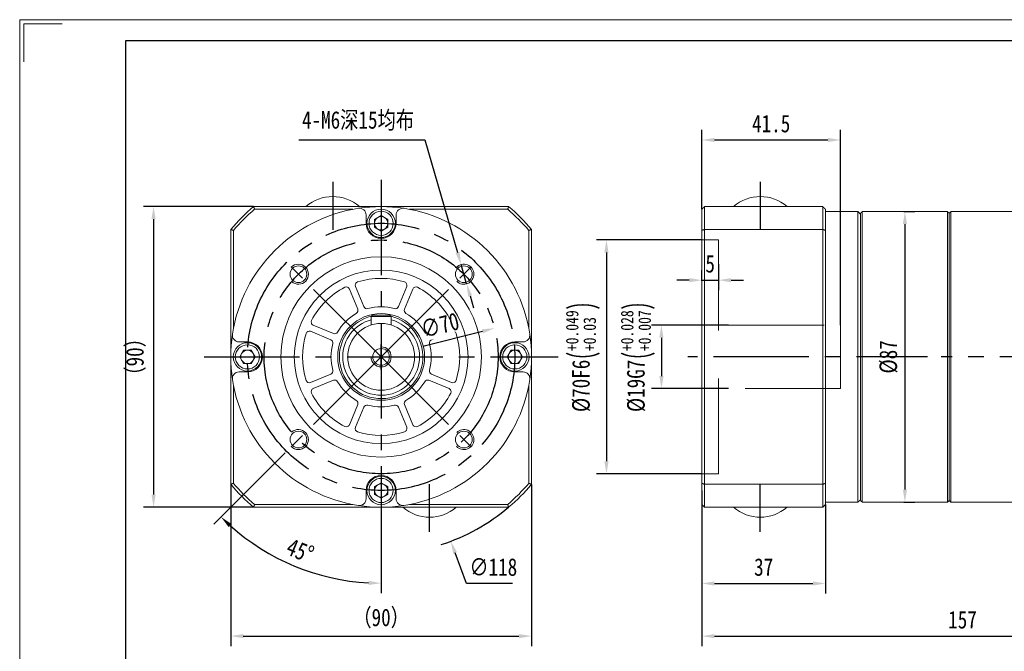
# Model space of a CAD drawing. Header units: millimetres. Extents: x -82 to 450, y -86 to 290.
# Tile 2 of 3: x -82 to 212, y 101 to 290. Entities that reach past the tile are written whole.
import ezdxf

# ---------------------------------------------------------------- set-up
doc = ezdxf.new("R2010")
doc.units = ezdxf.units.MM
doc.header["$LTSCALE"] = 1.5
doc.header["$PDSIZE"] = -1
doc.linetypes.add('CENTER2', pattern=[28.575, 19.05, -3.175, 3.175, -3.175])
doc.linetypes.add('DASHED2', pattern=[9.525, 6.35, -3.175])
doc.layers.get('0').update_dxf_attribs({"lineweight": 18})
doc.layers.get('Defpoints').update_dxf_attribs({"lineweight": 18})
for name, color, linetype in [('1轮廓实线层', 7, 'Continuous'), ('3中心线层', 1, 'CENTER2'), ('4虚线层', 6, 'DASHED2'), ('7标注层', 4, 'Continuous')]:
    doc.layers.add(name, color=color, linetype=linetype)
doc.layers.add('细实线', color=7, linetype='Continuous', lineweight=18)
doc.styles.add('TH_GBDIM', font='txt', dxfattribs={"width": 0.8})
doc.dimstyles.new('TH_GBDIM', dxfattribs={"dimscale": 1.5, "dimtxt": 3.5, "dimasz": 2.5, "dimexe": 2, "dimexo": 0, "dimgap": 1.5, "dimtad": 1, "dimdec": 1, "dimdsep": 46, "dimtxsty": 'TH_GBDIM', "dimcen": 2.5, "dimdle": 5, "dimclrd": 4, "dimclre": 4, "dimclrt": 3, "dimadec": 0, "dimazin": 2, "dimtfac": 0.714286, "dimtdec": 1, "dimtmove": 0, "dimatfit": 3, "dimfxl": 1, "dimtolj": 1, "dimarcsym": 0})

# ---------------------------------------------------------------- blocks, each defined once
blk = doc.blocks.new('*D4')
at = {"layer": '7标注层', "color": 4, "lineweight": -2}
for p, q in [((129.78, 198.4), (106.69, 198.4)), ((109.69, 194.65), (109.69, 183.15)), ((129.78, 179.4), (106.69, 179.4))]:
    blk.add_line(p, q, dxfattribs=at)
at = {"layer": '7标注层', "color": 4}
for points in [[(110.32, 194.65), (109.07, 194.65), (109.69, 198.4)], [(109.07, 183.15), (110.32, 183.15), (109.69, 179.4)]]:
    blk.add_solid(points, dxfattribs=at)
at = {"layer": 'Defpoints', "color": 0}
for p in [(129.78, 198.4), (109.69, 179.4), (129.78, 179.4)]:
    blk.add_point(p, dxfattribs=at)
at = {"layer": '7标注层', "color": 3, "insert": (102.67, 188.9), "char_height": 5.25, "attachment_point": 5, "rotation": 90, "style": 'TH_GBDIM'}
blk.add_mtext('\\A1;{\\A1;{%%c19}{}{G7\\H0.7143x;{\\H2x;\\W0.5;(}\\S+0.028^ +0.007;{\\H2x;\\W0.5;)}}}', dxfattribs=at)
blk = doc.blocks.new('*D5')
at = {"layer": '7标注层', "color": 4, "lineweight": -2}
for p, q in [((121.78, 223.9), (90.25, 223.9)), ((93.25, 220.15), (93.25, 157.65)), ((121.78, 153.9), (90.25, 153.9))]:
    blk.add_line(p, q, dxfattribs=at)
at = {"layer": '7标注层', "color": 4}
for points in [[(93.87, 220.15), (92.62, 220.15), (93.25, 223.9)], [(92.62, 157.65), (93.87, 157.65), (93.25, 153.9)]]:
    blk.add_solid(points, dxfattribs=at)
at = {"layer": 'Defpoints', "color": 0}
for p in [(121.78, 223.9), (93.25, 153.9), (121.78, 153.9)]:
    blk.add_point(p, dxfattribs=at)
at = {"layer": '7标注层', "color": 3, "insert": (86.22, 188.9), "char_height": 5.25, "attachment_point": 5, "rotation": 90, "style": 'TH_GBDIM'}
blk.add_mtext('\\A1;{\\A1;{%%c70}{}{F6\\H0.7143x;{\\H2x;\\W0.5;(}\\S+0.049^ +0.03;{\\H2x;\\W0.5;)}}}', dxfattribs=at)
blk = doc.blocks.new('*D6')
at = {"layer": '7标注层', "color": 4, "lineweight": -2}
for p, q in [((126.78, 216.71), (126.78, 208.87)), ((121.78, 211.71), (121.78, 214.87)), ((118.03, 211.87), (114.28, 211.87)), ((121.78, 211.87), (126.78, 211.87)), ((130.53, 211.87), (134.28, 211.87))]:
    blk.add_line(p, q, dxfattribs=at)
at = {"layer": '7标注层', "color": 4}
for points in [[(118.03, 211.24), (118.03, 212.49), (121.78, 211.87)], [(130.53, 212.49), (130.53, 211.24), (126.78, 211.87)]]:
    blk.add_solid(points, dxfattribs=at)
at = {"layer": 'Defpoints', "color": 0}
for p in [(126.78, 216.71), (121.78, 211.71), (126.78, 211.87)]:
    blk.add_point(p, dxfattribs=at)
at = {"layer": '7标注层', "color": 3, "insert": (124.28, 216.74), "char_height": 5.25, "attachment_point": 5, "style": 'TH_GBDIM'}
blk.add_mtext('\\A1;5', dxfattribs=at)
blk = doc.blocks.new('*D7')
at = {"layer": '7标注层', "color": 4, "lineweight": -2}
for p, q in [((121.78, 233.1), (121.78, 256.85)), ((163.28, 198.4), (163.28, 256.85)), ((125.53, 253.85), (159.53, 253.85))]:
    blk.add_line(p, q, dxfattribs=at)
at = {"layer": '7标注层', "color": 4}
for points in [[(125.53, 254.47), (125.53, 253.22), (121.78, 253.85)], [(159.53, 253.22), (159.53, 254.47), (163.28, 253.85)]]:
    blk.add_solid(points, dxfattribs=at)
at = {"layer": 'Defpoints', "color": 0}
for p in [(163.28, 253.85), (121.78, 233.1), (163.28, 198.4)]:
    blk.add_point(p, dxfattribs=at)
at = {"layer": '7标注层', "color": 3, "insert": (142.53, 258.72), "char_height": 5.25, "attachment_point": 5, "style": 'TH_GBDIM'}
blk.add_mtext('\\A1;41.5', dxfattribs=at)
blk = doc.blocks.new('*D8')
at = {"layer": '7标注层', "color": 4, "lineweight": -2}
for p, q in [((121.78, 148.9), (121.78, 102.3)), ((277.78, 146.24), (277.78, 102.3)), ((125.53, 105.3), (274.03, 105.3))]:
    blk.add_line(p, q, dxfattribs=at)
at = {"layer": '7标注层', "color": 4}
for points in [[(125.53, 105.92), (125.53, 104.67), (121.78, 105.3)], [(274.03, 104.67), (274.03, 105.92), (277.78, 105.3)]]:
    blk.add_solid(points, dxfattribs=at)
at = {"layer": 'Defpoints', "color": 0}
for p in [(121.78, 148.9), (277.78, 146.24), (277.78, 105.3)]:
    blk.add_point(p, dxfattribs=at)
at = {"layer": '7标注层', "color": 3, "insert": (199.78, 110.17), "char_height": 5.25, "attachment_point": 5, "style": 'TH_GBDIM'}
blk.add_mtext('\\A1;{157}{}{}', dxfattribs=at)
blk = doc.blocks.new('*D14')
at = {"layer": '7标注层', "color": 4, "lineweight": -2}
for p, q in [((-19.18, 150.74), (-19.18, 102.3)), ((70.82, 150.74), (70.82, 102.3)), ((-15.43, 105.3), (67.07, 105.3))]:
    blk.add_line(p, q, dxfattribs=at)
at = {"layer": '7标注层', "color": 4}
for points in [[(-15.43, 105.92), (-15.43, 104.67), (-19.18, 105.3)], [(67.07, 104.67), (67.07, 105.92), (70.82, 105.3)]]:
    blk.add_solid(points, dxfattribs=at)
at = {"layer": 'Defpoints', "color": 0}
for p in [(-19.18, 150.74), (70.82, 150.74), (70.82, 105.3)]:
    blk.add_point(p, dxfattribs=at)
at = {"layer": '7标注层', "color": 3, "insert": (25.82, 110.56), "char_height": 5.25, "attachment_point": 5, "style": 'TH_GBDIM'}
blk.add_mtext('\\A1;{（90）}{}{}', dxfattribs=at)
blk = doc.blocks.new('*D15')
at = {"layer": '7标注层', "color": 4, "lineweight": -2}
for p, q in [((-12.33, 233.9), (-45.27, 233.9)), ((-42.27, 230.15), (-42.27, 147.65)), ((-12.33, 143.9), (-45.27, 143.9))]:
    blk.add_line(p, q, dxfattribs=at)
at = {"layer": '7标注层', "color": 4}
for points in [[(-41.64, 230.15), (-42.89, 230.15), (-42.27, 233.9)], [(-42.89, 147.65), (-41.64, 147.65), (-42.27, 143.9)]]:
    blk.add_solid(points, dxfattribs=at)
at = {"layer": 'Defpoints', "color": 0}
for p in [(-12.33, 233.9), (-42.27, 143.9), (-12.33, 143.9)]:
    blk.add_point(p, dxfattribs=at)
at = {"layer": '7标注层', "color": 3, "insert": (-47.52, 188.9), "char_height": 5.25, "attachment_point": 5, "rotation": 90, "style": 'TH_GBDIM'}
blk.add_mtext('\\A1;{（90）}{}{}', dxfattribs=at)
blk = doc.blocks.new('*D16')
at = {"layer": '7标注层', "color": 4, "lineweight": -2}
for p, q in [((121.78, 148.9), (121.78, 118.06)), ((158.78, 144.7), (158.78, 118.06)), ((125.53, 121.06), (155.03, 121.06))]:
    blk.add_line(p, q, dxfattribs=at)
at = {"layer": '7标注层', "color": 4}
for points in [[(125.53, 121.69), (125.53, 120.44), (121.78, 121.06)], [(155.03, 120.44), (155.03, 121.69), (158.78, 121.06)]]:
    blk.add_solid(points, dxfattribs=at)
at = {"layer": 'Defpoints', "color": 0}
for p in [(121.78, 148.9), (158.78, 144.7), (158.78, 121.06)]:
    blk.add_point(p, dxfattribs=at)
at = {"layer": '7标注层', "color": 3, "insert": (140.28, 125.94), "char_height": 5.25, "attachment_point": 5, "style": 'TH_GBDIM'}
blk.add_mtext('\\A1;37', dxfattribs=at)
blk = doc.blocks.new('*D28')
at = {"layer": '7标注层', "color": 4, "lineweight": -2}
for p, q in [((25.82, 185.15), (25.82, 192.65)), ((22.07, 188.9), (29.57, 188.9)), ((51.41, 121.06), (47.97, 130.19)), ((65.14, 121.06), (51.41, 121.06))]:
    blk.add_line(p, q, dxfattribs=at)
blk.add_arc((25.82, 188.9), 59, 287.7551, 310.2961, dxfattribs=at)
at = {"layer": '7标注层', "color": 4}
blk.add_solid([(48.56, 130.41), (47.39, 129.97), (46.65, 133.7)], dxfattribs=at)
at = {"layer": 'Defpoints', "color": 0}
for p in [(5, 244.1), (46.65, 133.7)]:
    blk.add_point(p, dxfattribs=at)
at = {"layer": '7标注层', "color": 3, "insert": (59.4, 125.94), "char_height": 5.25, "attachment_point": 5, "style": 'TH_GBDIM'}
blk.add_mtext('\\A1;∅118', dxfattribs=at)
blk = doc.blocks.new('*D29')
at = {"layer": '7标注层', "color": 4, "lineweight": -2}
for p, q in [((1.15, 253.85), (38.92, 253.85)), ((38.92, 253.85), (48.69, 220.13)), ((51.41, 210.77), (49.74, 216.53)), ((52.45, 207.17), (53.49, 203.56))]:
    blk.add_line(p, q, dxfattribs=at)
at = {"layer": '7标注层', "color": 4}
for points in [[(48.09, 219.96), (49.29, 220.31), (49.74, 216.53)], [(53.05, 207.34), (51.85, 206.99), (51.41, 210.77)]]:
    blk.add_solid(points, dxfattribs=at)
at = {"layer": 'Defpoints', "color": 0}
for p in [(49.74, 216.53), (51.41, 210.77)]:
    blk.add_point(p, dxfattribs=at)
at = {"layer": '7标注层', "color": 3, "insert": (18.91, 259.56), "char_height": 5.25, "attachment_point": 5, "style": 'TH_GBDIM'}
blk.add_mtext('\\A1;{4-M6深15均布}{}{}', dxfattribs=at)
blk = doc.blocks.new('*D30')
at = {"color": 4, "lineweight": -2}
for p, q in [((-2.87, 160.21), (-24.22, 138.86)), ((25.82, 135.9), (25.82, 118.13))]:
    blk.add_line(p, q, dxfattribs=at)
blk.add_arc((25.82, 188.9), 67.77, 228.1708, 266.8292, dxfattribs=at)
at = {"color": 4}
for points in [[(-18.94, 138.85), (-19.8, 137.95), (-22.1, 140.98)], [(22.06, 120.61), (22.09, 121.86), (25.82, 121.13)]]:
    blk.add_solid(points, dxfattribs=at)
at = {"layer": 'Defpoints', "color": 0}
for p in [(25.82, 241.9), (25.82, 188.9), (-2.87, 160.21), (25.82, 135.9), (8.28, 123.44)]:
    blk.add_point(p, dxfattribs=at)
at = {"color": 3, "insert": (1.61, 130.85), "char_height": 5.25, "attachment_point": 5, "rotation": 337.3549, "style": 'TH_GBDIM'}
blk.add_mtext('\\A1;45%%d', dxfattribs=at)
blk = doc.blocks.new('*D33')
at = {"layer": '7标注层', "color": 4, "lineweight": -2}
for p, q in [((182.2, 232.4), (185.55, 232.4)), ((182.55, 228.65), (182.55, 149.15)), ((182.2, 145.4), (185.55, 145.4))]:
    blk.add_line(p, q, dxfattribs=at)
at = {"layer": '7标注层', "color": 4}
for points in [[(183.17, 228.65), (181.92, 228.65), (182.55, 232.4)], [(181.92, 149.15), (183.17, 149.15), (182.55, 145.4)]]:
    blk.add_solid(points, dxfattribs=at)
at = {"layer": 'Defpoints', "color": 0}
for p in [(182.2, 232.4), (182.2, 145.4), (182.55, 145.4)]:
    blk.add_point(p, dxfattribs=at)
at = {"layer": '7标注层', "color": 3, "insert": (177.67, 188.9), "char_height": 5.25, "attachment_point": 5, "rotation": 90, "style": 'TH_GBDIM'}
blk.add_mtext('\\A1;{%%c87}{}{}', dxfattribs=at)
blk = doc.blocks.new('*D34')
at = {"layer": '7标注层', "color": 4, "lineweight": -2}
blk.add_line((38.34, 192.06), (56.12, 196.56), dxfattribs=at)
at = {"layer": '7标注层', "color": 4}
blk.add_solid([(56.27, 195.95), (55.97, 197.16), (59.76, 197.48)], dxfattribs=at)
at = {"layer": 'Defpoints', "color": 0}
for p in [(59.76, 197.48), (-8.11, 180.32)]:
    blk.add_point(p, dxfattribs=at)
at = {"layer": '7标注层', "color": 3, "insert": (43.45, 198.38), "char_height": 5.25, "attachment_point": 5, "rotation": 14.1837, "style": 'TH_GBDIM'}
blk.add_mtext('\\A1;∅70', dxfattribs=at)

msp = doc.modelspace()

# ---------------------------------------------------------------- linework, layer by layer
at = {"color": 7, "linetype": 'Continuous', "lineweight": 15}
for p, q in [((-12.334639, 233.899495), (63.980497, 233.899495)), ((17.375444, 233.099493), (-12.039982, 233.099493)), ((63.685838, 233.099493), (34.270413, 233.099493)), ((121.781244, 226.762406), (121.781244, 233.099493)), ((122.581243, 233.899495), (122.581243, 227.057063)), ((157.981244, 233.899495), (122.581243, 233.899495)), ((157.981244, 227.057063), (157.981244, 233.899495)), ((158.781244, 233.099493), (158.781244, 226.762406)), ((21.322928, 231.405376), (21.322928, 228.899495)), ((23.822928, 230.054195), (25.822928, 231.208895)), ((23.822928, 227.744794), (23.822928, 230.054195)), ((25.822928, 231.208895), (27.822929, 230.054195)), ((27.822929, 230.054195), (27.822929, 227.744794)), ((30.322928, 228.899495), (30.322928, 231.405376)), ((168.481243, 188.899495), (168.481243, 232.399494)), ((169.281244, 205.354882), (169.281244, 231.899495)), ((169.781245, 232.399494), (169.781245, 205.546224)), ((195.281242, 145.399495), (195.281242, 232.399494)), ((195.781243, 145.899496), (195.781243, 231.899495)), ((195.781243, 231.899495), (195.781243, 145.899496)), ((196.281244, 232.399494), (196.281244, 145.399495)), ((-19.177072, 150.741926), (-19.177072, 227.057063)), ((25.822928, 226.590094), (23.822928, 227.744794)), ((27.822929, 227.744794), (25.822928, 226.590094)), ((70.822932, 227.057063), (70.822932, 150.741926)), ((122.581243, 227.057063), (122.581243, 150.741926)), ((122.581243, 227.057063), (157.981244, 227.057063)), ((157.981244, 150.741926), (157.981244, 227.057063)), ((-18.377071, 226.762405), (-18.377071, 197.34698)), ((70.022926, 197.34698), (70.022926, 226.762405)), ((121.781244, 151.036586), (121.781244, 226.762406)), ((158.781244, 226.762406), (158.781244, 151.036586)), ((18.824138, 203.182944), (16.322755, 209.221815)), ((18.170515, 209.987182), (20.671897, 203.948311)), ((30.97396, 203.948311), (33.475343, 209.987182)), ((35.323102, 209.221815), (32.821719, 203.182944)), ((169.281244, 145.899496), (169.281244, 205.354882)), ((169.781245, 205.546224), (169.781245, 145.399495)), ((22.82293, 200.999495), (23.222929, 201.399495)), ((28.822929, 200.999495), (22.82293, 200.999495)), ((22.82293, 198.438887), (22.82293, 200.999495)), ((23.222929, 201.399495), (28.422929, 201.399495)), ((28.822929, 200.999495), (28.422929, 201.399495)), ((28.822929, 198.438887), (28.822929, 200.999495)), ((5.500608, 198.399668), (11.539479, 195.898285)), ((40.106379, 195.898285), (46.145249, 198.399668)), ((10.774112, 194.050526), (4.735241, 196.551909)), ((46.910618, 196.551909), (40.871747, 194.050526)), ((-14.177071, 193.399494), (-16.682953, 193.399494)), ((68.328813, 193.399494), (65.822929, 193.399494)), ((-16.486471, 188.899494), (-15.331771, 190.899495)), ((-15.331771, 186.899495), (-16.486471, 188.899494)), ((-15.331771, 190.899495), (-13.022371, 190.899495)), ((-13.022371, 190.899495), (-11.86767, 188.899494)), ((-11.86767, 188.899494), (-13.022371, 186.899495)), ((63.513529, 188.899494), (64.668227, 190.899495)), ((64.668227, 186.899495), (63.513529, 188.899494)), ((64.668227, 190.899495), (66.977628, 190.899495)), ((66.977628, 190.899495), (68.132326, 188.899494)), ((68.132326, 188.899494), (66.977628, 186.899495)), ((168.481243, 145.399495), (168.481243, 188.899495)), ((-13.022371, 186.899495), (-15.331771, 186.899495)), ((66.977628, 186.899495), (64.668227, 186.899495)), ((-16.682953, 184.399494), (-14.177071, 184.399494)), ((4.735241, 181.24708), (10.774112, 183.748464)), ((40.871747, 183.748464), (46.910618, 181.24708)), ((65.822929, 184.399494), (68.328813, 184.399494)), ((-18.377071, 180.45201), (-18.377071, 151.036585)), ((11.539479, 181.900703), (5.500608, 179.399322)), ((46.145249, 179.399322), (40.106379, 181.900703)), ((70.022926, 151.036585), (70.022926, 180.45201)), ((16.322755, 168.577174), (18.824138, 174.616045)), ((20.671897, 173.850679), (18.170515, 167.811806)), ((33.475343, 167.811806), (30.97396, 173.850679)), ((32.821719, 174.616045), (35.323102, 168.577174)), ((23.822928, 150.054197), (25.822928, 151.208895)), ((25.822928, 151.208895), (27.822929, 150.054197)), ((121.781244, 144.699494), (121.781244, 151.036586)), ((157.981244, 150.741926), (122.581243, 150.741926)), ((122.581243, 150.741926), (122.581243, 143.899496)), ((157.981244, 143.899496), (157.981244, 150.741926)), ((158.781244, 151.036586), (158.781244, 144.699494)), ((21.322928, 148.899494), (21.322928, 146.393611)), ((23.822928, 147.744792), (23.822928, 150.054197)), ((25.822928, 146.590094), (23.822928, 147.744792)), ((27.822929, 147.744792), (25.822928, 146.590094)), ((27.822929, 150.054197), (27.822929, 147.744792)), ((30.322928, 146.393611), (30.322928, 148.899494)), ((-12.039982, 144.699494), (17.375444, 144.699494)), ((34.270413, 144.699494), (63.685838, 144.699494)), ((63.980497, 143.899495), (-12.334639, 143.899495)), ((122.581243, 143.899496), (157.981244, 143.899496))]:
    msp.add_line(p, q, dxfattribs=at)
for centre, radius in [((25.822929, 228.899495), 4.25), ((25.822929, 228.899495), 3.625), ((25.822929, 188.899495), 30), ((1.074191, 213.648232), 2.5), ((50.571666, 213.648232), 2.5), ((25.822929, 188.899495), 26), ((25.822929, 188.899495), 26), ((25.822929, 188.899495), 13), ((25.822929, 188.899495), 10), ((-14.177071, 188.899495), 4.25), ((-14.177071, 188.899495), 3.625), ((65.822929, 188.899495), 4.25), ((65.822929, 188.899495), 3.625), ((1.074191, 164.150757), 2.5), ((50.571666, 164.150757), 2.5), ((25.822929, 148.899495), 4.25), ((25.822929, 148.899495), 3.625)]:
    msp.add_circle(centre, radius, dxfattribs=at)
msp.add_circle((25.822929, 188.899495), 2.5)
for centre, radius, start, end in [((11.322929, 224.732828), 12.166667, 48.88790956, 131.11209044), ((139.281244, 224.732828), 12.166667, 48.88790956, 131.11209044), ((25.822929, 188.899495), 59, 130.29614333, 139.70385667), ((25.822929, 188.899495), 45, 98.69431799, 171.30568201), ((25.822929, 188.899495), 58.2, 130.5842498, 139.4157502), ((25.822929, 188.899495), 45, 81.30568201, 98.69431799), ((19.322929, 231.405377), 2, 0, 98.69431799), ((32.322929, 231.405377), 2, 81.30568201, 180), ((25.822929, 188.899495), 45, 8.69431799, 81.30568201), ((25.822929, 188.899495), 58.2, 40.5842498, 49.4157502), ((25.822929, 188.899495), 59, 40.29614333, 49.70385667), ((25.822929, 228.899495), 2, 120, 180), ((25.822929, 228.899495), 2, 60, 120), ((25.822929, 228.899495), 2, 0, 60), ((25.822929, 228.899495), 4.5, 180, 0), ((25.822929, 228.899495), 2, 180, 240), ((25.822929, 228.899495), 2, 240, 300), ((25.822929, 228.899495), 2, 300, 0), ((25.822929, 188.899495), 23.5, 72.59968891, 107.40031109), ((25.822929, 188.899495), 23.5, 117.59968891, 152.40031109), ((15.398876, 208.839132), 1, 22.5, 117.59968891), ((19.094394, 210.369865), 1, 107.40031109, 202.5), ((32.551463, 210.369865), 1, 337.5, 72.59968891), ((36.246981, 208.839132), 1, 62.40031109, 157.5), ((25.822929, 188.899495), 23.5, 27.59968891, 62.40031109), ((21.595777, 204.330994), 1, 202.5, 285.31924422), ((25.822929, 188.899495), 15, 74.68075578, 105.31924422), ((30.050081, 204.330994), 1, 254.68075578, 337.5), ((25.822929, 188.899495), 15, 119.68075578, 150.31924422), ((25.822929, 188.899495), 12.5, 103.66981248, 180), ((25.822929, 188.899495), 12.5, 180, 76.33018752), ((17.900258, 202.800261), 1, 299.68075578, 22.5), ((33.745599, 202.800261), 1, 157.5, 240.31924422), ((25.822929, 188.899495), 15, 29.68075578, 60.31924422), ((5.883292, 199.323547), 1, 152.40031109, 247.5), ((25.822929, 188.899495), 11.5, 180, 74.87833469), ((25.822929, 188.899495), 11.5, 105.12166531, 180), ((45.762566, 199.323547), 1, 292.5, 27.59968891), ((25.822929, 188.899495), 45, 171.30568201, 188.69431799), ((-16.682953, 195.399495), 2, 171.30568201, 270), ((25.822929, 188.899495), 23.5, 162.59968891, 197.40031109), ((4.352558, 195.628029), 1, 67.5, 162.59968891), ((11.922163, 196.822165), 1, 247.5, 330.31924422), ((39.723695, 196.822165), 1, 209.68075578, 292.5), ((47.2933, 195.628029), 1, 17.40031109, 112.5), ((25.822929, 188.899495), 23.5, 342.59968891, 17.40031109), ((68.328811, 195.399495), 2, 270, 8.69431799), ((25.822929, 188.899495), 45, 351.30568201, 8.69431799), ((-14.177071, 188.899495), 4.5, 270, 90), ((10.391429, 193.126647), 1, 344.68075578, 67.5), ((25.822929, 188.899495), 15, 164.68075578, 195.31924422), ((41.254428, 193.126647), 1, 112.5, 195.31924422), ((25.822929, 188.899495), 15, 344.68075578, 15.31924422), ((65.822929, 188.899495), 4.5, 90, 270), ((-14.177071, 188.899495), 2, 150, 210), ((-14.177071, 188.899495), 2, 90, 150), ((-14.177071, 188.899495), 2, 30, 90), ((-14.177071, 188.899495), 2, 330, 30), ((65.822929, 188.899495), 2, 150, 210), ((65.822929, 188.899495), 2, 90, 150), ((65.822929, 188.899495), 2, 30, 90), ((65.822929, 188.899495), 2, 330, 30), ((-14.177071, 188.899495), 2, 210, 270), ((-14.177071, 188.899495), 2, 270, 330), ((65.822929, 188.899495), 2, 210, 270), ((65.822929, 188.899495), 2, 270, 330), ((-16.682953, 182.399495), 2, 90, 188.69431799), ((10.391429, 184.672343), 1, 292.5, 15.31924422), ((41.254428, 184.672343), 1, 164.68075578, 247.5), ((68.328811, 182.399495), 2, 351.30568201, 90), ((25.822929, 188.899495), 45, 188.69431799, 261.30568201), ((4.352558, 182.17096), 1, 197.40031109, 292.5), ((11.922163, 180.976824), 1, 29.68075578, 112.5), ((25.822929, 188.899495), 15, 209.68075578, 240.31924422), ((25.822929, 188.899495), 45, 278.69431799, 351.30568201), ((25.822929, 188.899495), 15, 299.68075578, 330.31924422), ((39.723695, 180.976824), 1, 67.5, 150.31924422), ((47.2933, 182.17096), 1, 247.5, 342.59968891), ((5.883292, 178.475442), 1, 112.5, 207.59968891), ((25.822929, 188.899495), 23.5, 207.59968891, 242.40031109), ((25.822929, 188.899495), 23.5, 297.59968891, 332.40031109), ((45.762566, 178.475442), 1, 332.40031109, 67.5), ((17.900258, 174.998729), 1, 337.5, 60.31924422), ((21.595777, 173.467995), 1, 74.68075578, 157.5), ((25.822929, 188.899495), 15, 254.68075578, 285.31924422), ((30.050081, 173.467995), 1, 22.5, 105.31924422), ((33.745599, 174.998729), 1, 119.68075578, 202.5), ((15.398876, 168.959858), 1, 242.40031109, 337.5), ((36.246981, 168.959858), 1, 202.5, 297.59968891), ((19.094394, 167.429124), 1, 157.5, 252.59968891), ((25.822929, 188.899495), 23.5, 252.59968891, 287.40031109), ((32.551463, 167.429124), 1, 287.40031109, 22.5), ((25.822929, 148.899495), 4.5, 0, 180), ((25.822929, 188.899495), 59, 220.29614333, 229.70385667), ((25.822929, 188.899495), 58.2, 220.5842498, 229.4157502), ((25.822929, 148.899495), 2, 120, 180), ((25.822929, 148.899495), 2, 60, 120), ((25.822929, 148.899495), 2, 0, 60), ((25.822929, 188.899495), 58.2, 310.5842498, 319.4157502), ((25.822929, 188.899495), 59, 310.29614333, 319.70385667), ((25.822929, 148.899495), 2, 180, 240), ((25.822929, 148.899495), 2, 300, 0), ((19.322929, 146.393613), 2, 261.30568201, 0), ((25.822929, 188.899495), 45, 261.30568201, 278.69431799), ((25.822929, 148.899495), 2, 240, 300), ((32.322929, 146.393613), 2, 180, 278.69431799), ((40.322929, 153.066161), 12.166667, 228.88790956, 311.11209044), ((139.281244, 153.066161), 12.166667, 228.88790956, 311.11209044)]:
    msp.add_arc(centre, radius, start, end, dxfattribs=at)
at = {"color": 4}
for centre, start, end in [((1.074191, 213.648232), 227.45628572, 135), ((50.571666, 213.648232), 225, 137.45628572), ((25.822929, 188.899495), 180, 90), ((1.074191, 164.150757), 225, 132.54371428), ((50.571666, 164.150757), 222.54371428, 135)]:
    msp.add_arc(centre, 3, start, end, dxfattribs=at)
at = {"color": 7, "linetype": 'Continuous', "lineweight": 15}
for points in [[(-12.039982, 233.099493), (-12.334639, 233.899495)], [(63.980497, 233.899495), (63.685838, 233.099493)], [(122.581243, 233.899495), (121.781244, 233.099493)], [(158.781244, 233.099493), (157.981244, 233.899495)], [(168.481243, 232.399494), (158.781244, 232.399494)], [(169.281244, 231.599496), (168.481243, 232.399494)], [(169.781245, 232.399494), (169.281244, 231.899495)], [(195.281242, 232.399494), (169.781245, 232.399494)], [(195.781243, 231.899495), (195.281242, 232.399494)], [(196.281244, 232.399494), (195.781243, 231.899495)], [(215.781247, 232.399494), (196.281244, 232.399494)], [(-18.377071, 226.762405), (-19.177072, 227.057063)], [(70.822932, 227.057063), (70.022926, 226.762405)], [(122.581243, 227.057063), (121.781244, 226.762406)], [(158.781244, 226.762406), (157.981244, 227.057063)], [(-18.377071, 151.036585), (-19.177072, 150.741926)], [(70.822932, 150.741926), (70.022926, 151.036585)], [(122.581243, 150.741926), (121.781244, 151.036586)], [(158.781244, 151.036586), (157.981244, 150.741926)], [(-12.039982, 144.699494), (-12.334639, 143.899495)], [(63.980497, 143.899495), (63.685838, 144.699494)], [(121.781244, 144.699494), (122.581243, 143.899496)], [(158.781244, 144.699494), (157.981244, 143.899496)], [(158.781244, 145.399495), (168.481243, 145.399495)], [(168.481243, 145.399495), (169.281244, 146.199494)], [(169.281244, 145.899496), (169.781245, 145.399495)], [(169.781245, 145.399495), (195.281242, 145.399495)], [(195.281242, 145.399495), (195.781243, 145.899496)], [(195.781243, 145.899496), (196.281244, 145.399495)], [(196.281244, 145.399495), (215.781247, 145.399495)]]:
    msp.add_open_spline(points, degree=1, dxfattribs=at)
for points, knots in [([(169.281244, 205.737054), (169.252531, 205.538235), (169.206936, 205.222516), (169.261165, 204.870743), (169.281244, 204.740493)], [0, 0, 0, 0, 0.6297354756, 1, 1, 1, 1]), ([(169.281244, 149.659379), (169.252531, 149.543832), (169.206936, 149.360346), (169.261165, 149.277329), (169.281244, 149.246591)], [0, 0, 0, 0, 0.6297353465, 1, 1, 1, 1])]:
    msp.add_open_spline(points, degree=3, knots=knots, dxfattribs=at)
at = {"layer": '3中心线层'}
for p, q in [((25.822929, 241.899495), (25.822929, 135.899495)), ((25.822929, 188.899495), (-2.868932, 217.591356)), ((25.822929, 188.899495), (54.51479, 217.591356)), ((-27.177071, 188.899495), (78.822929, 188.899495)), ((25.822929, 188.899495), (-2.868932, 160.207633)), ((25.822929, 188.899495), (54.51479, 160.207633)), ((282.407053, 188.899495), (117.633133, 188.899495))]:
    msp.add_line(p, q, dxfattribs=at)
at = {"layer": '3中心线层', "ltscale": 0.5}
for p, q in [((11.322927, 241.272298), (11.322927, 226.09777)), ((139.281236, 241.272298), (139.281236, 226.09777)), ((40.32293, 136.526691), (40.32293, 151.701219)), ((139.281236, 136.526691), (139.281236, 151.70122))]:
    msp.add_line(p, q, dxfattribs=at)
at = {"layer": '3中心线层'}
for radius in [40, 35]:
    msp.add_circle((25.822929, 188.899495), radius, dxfattribs=at)
at = {"layer": '4虚线层', "lineweight": 15, "ltscale": 3}
for p, q in [((121.781236, 223.899495), (126.781238, 223.899495)), ((126.781238, 153.899494), (126.781238, 223.899495)), ((129.781238, 198.399494), (163.281238, 198.399494)), ((163.281238, 179.399495), (163.281238, 198.399494)), ((163.281238, 179.399495), (129.781238, 179.399495)), ((126.781238, 153.899494), (121.781236, 153.899494))]:
    msp.add_line(p, q, dxfattribs=at)
at = {"layer": '细实线', "color": 3}
msp.add_lwpolyline([(-82.324788, -86.404096), (449.766702, -86.404096), (449.766702, 289.8606), (-82.324788, 289.8606)], close=True, dxfattribs=at)
msp.add_lwpolyline([(-81.057903, 277.191755), (-81.057903, 288.593716), (-69.655943, 288.593716)], dxfattribs=at)
at = {"layer": '细实线', "color": 3, "lineweight": 25}
msp.add_lwpolyline([(-50.652675, -80.069674), (443.43228, -80.069674), (443.43228, 283.526178), (-50.652675, 283.526178)], close=True, dxfattribs=at)

# ---------------------------------------------------------------- dimensions: what is measured, and where the dimension line sits
dim = msp.add_angular_dim_2l(base=(8.282486, 123.437673), line1=((25.822929, 241.899495), (25.822929, 135.899495)), line2=((25.822929, 188.899495), (-2.868932, 160.207633)), dimstyle='TH_GBDIM')
dim.commit()
dim.dimension.update_dxf_attribs({"geometry": '*D30', "text_midpoint": (-0.270383, 126.353061), "dimtype": 162})
at = {"layer": '7标注层'}
dim = msp.add_diameter_dim_2p(p1=(51.406795, 210.766816), p2=(49.736537, 216.529648), text='{4-M6深15均布}{}{}', dimstyle='TH_GBDIM', override={"dimgap": 1.5, "dimtad": 1, "dimtih": 0, "dimtoh": 1, "dimdec": 0, "dimlfac": 1, "dimse1": 0, "dimse2": 0, "dimsd1": 0, "dimsd2": 0, "dimtix": 0, "dimtofl": 1, "dimatfit": 3}, dxfattribs=at)
dim.commit()
dim.dimension.update_dxf_attribs({"geometry": '*D29', "text_midpoint": (18.909037, 253.845952), "dimtype": 163})
for base, p1, p2, picture, middle in [((163.281235, 253.845952), (121.781236, 233.099494), (163.281235, 198.399494), '*D7', (142.531236, 253.845952)), ((126.781238, 211.868673), (121.781236, 211.714406), (126.781238, 216.714407), '*D6', (124.281237, 211.868673)), ((158.781237, 121.060949), (121.781236, 148.899495), (158.781237, 144.699495), '*D16', (140.281237, 121.060949))]:
    dim = msp.add_linear_dim(base=base, p1=p1, p2=p2, dimstyle='TH_GBDIM', override={"dimexo": 0, "dimgap": 1.5, "dimtad": 1, "dimjust": 0, "dimdec": 5, "dimlfac": 1, "dimse1": 0, "dimse2": 0, "dimsd1": 0, "dimsd2": 0}, dxfattribs=at)
    dim.commit()
    dim.dimension.update_dxf_attribs({"geometry": picture, "text_midpoint": middle, "dimtype": 160})
dim = msp.add_diameter_dim_2p(p1=(4.997995, 244.10205), p2=(46.647862, 133.696939), dimstyle='TH_GBDIM', override={"dimtih": 1, "dimtoh": 1, "dimtofl": 0}, dxfattribs=at)
dim.commit()
dim.dimension.update_dxf_attribs({"geometry": '*D28', "text_midpoint": (59.401608, 121.060949), "dimtype": 163})
for base, p1, p2, text, override, picture, middle in [((-42.266803, 143.899495), (-12.334639, 233.899495), (-12.334639, 143.899495), '{（<>）}{}{}', {"dimexo": 0, "dimgap": 1.5, "dimtad": 1, "dimjust": 0, "dimdec": 5, "dimlfac": 1, "dimse1": 0, "dimse2": 0, "dimsd1": 0, "dimsd2": 0}, '*D15', (-47.523088, 188.899495)), ((93.246161, 153.899496), (121.781236, 223.899495), (121.781236, 153.899496), '{\\A1;{%%c<>}{}{F6\\H0.7143x;{\\H2x;\\W0.5;(}\\S+0.049^ +0.03;{\\H2x;\\W0.5;)}}}', {"dimexo": 0, "dimgap": 1.5, "dimtad": 1, "dimjust": 0, "dimdec": 5, "dimlfac": 1, "dimse1": 0, "dimse2": 0, "dimsd1": 0, "dimsd2": 0, "dimtp": 0.049, "dimtm": -0.03, "dimtdec": 3, "dimtzin": 8}, '*D5', (86.219529, 188.899496))]:
    dim = msp.add_linear_dim(base=base, p1=p1, p2=p2, angle=90, text=text, dimstyle='TH_GBDIM', override=override, dxfattribs=at)
    dim.commit()
    dim.dimension.update_dxf_attribs({"geometry": picture, "text_midpoint": middle})
for base, p1, p2, text, override, picture, middle in [((182.549223, 145.399496), (182.202808, 232.399493), (182.202808, 145.399496), '{%%c<>}{}{}', {"dimexo": 0, "dimgap": 1.5, "dimtad": 1, "dimjust": 0, "dimdec": 1, "dimlfac": 1, "dimse1": 0, "dimse2": 0, "dimsd1": 0, "dimsd2": 0}, '*D33', (182.549223, 188.899495)), ((109.694241, 179.399495), (129.781238, 198.399494), (129.781238, 179.399495), '{\\A1;{%%c<>}{}{G7\\H0.7143x;{\\H2x;\\W0.5;(}\\S+0.028^ +0.007;{\\H2x;\\W0.5;)}}}', {"dimdec": 5, "dimtp": 0.028, "dimtm": -0.007, "dimtdec": 3, "dimtzin": 8}, '*D4', (109.694241, 188.899494))]:
    dim = msp.add_linear_dim(base=base, p1=p1, p2=p2, angle=90, text=text, dimstyle='TH_GBDIM', override=override, dxfattribs=at)
    dim.commit()
    dim.dimension.update_dxf_attribs({"geometry": picture, "text_midpoint": middle, "dimtype": 160})
for base, p1, p2, text, picture, middle in [((70.822932, 105.299532), (-19.177071, 150.741927), (70.822932, 150.741926), '{（<>）}{}{}', '*D14', (25.82293, 110.555817)), ((277.781238, 105.299532), (121.781236, 148.899495), (277.781238, 146.241465), '{157}{}{}', '*D8', (199.781237, 110.174532))]:
    dim = msp.add_linear_dim(base=base, p1=p1, p2=p2, text=text, dimstyle='TH_GBDIM', override={"dimexo": 0, "dimgap": 1.5, "dimtad": 1, "dimjust": 0, "dimdec": 5, "dimlfac": 1, "dimse1": 0, "dimse2": 0, "dimsd1": 0, "dimsd2": 0}, dxfattribs=at)
    dim.commit()
    dim.dimension.update_dxf_attribs({"geometry": picture, "text_midpoint": middle})

# ---------------------------------------------------------------- next in the draw order: wipeouts: each hides what was drawn before it
for points in [[(40.71125, 194.003175), (39.755631, 197.784285), (46.994678, 199.613848), (47.950298, 195.832738)], [(193.303281, 184.966161), (189.403281, 184.966161), (189.403281, 192.832828), (193.303281, 192.832828)]]:
    msp.add_wipeout(points).dxf.layer = '1轮廓实线层'

# ---------------------------------------------------------------- next in the draw order: dimensions: what is measured, and where the dimension line sits
dim = msp.add_diameter_dim_2p(p1=(-8.110107, 180.323419), p2=(59.755965, 197.47557), dimstyle='TH_GBDIM', override={"dimgap": 1.5, "dimtad": 1, "dimtih": 0, "dimtoh": 0, "dimdec": 1, "dimlfac": 1, "dimse1": 0, "dimse2": 0, "dimsd1": 0, "dimsd2": 0, "dimtix": 0}, dxfattribs=at)
dim.commit()
dim.dimension.update_dxf_attribs({"geometry": '*D34', "text_midpoint": (44.649314, 193.657587), "dimtype": 163})

doc.saveas('drawing.dxf')
